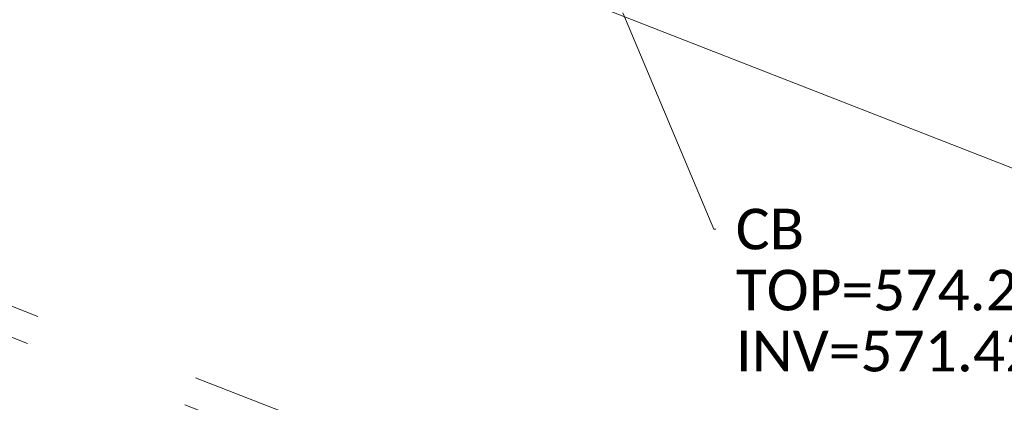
# Model space of a CAD drawing. Extents: x 413123 to 1465301, y 377724 to 504150.
# Tile 201 of 256: x 1464137 to 1464205, y 432871 to 432898. Entities that reach past the tile are written whole.
import ezdxf

# ---------------------------------------------------------------- set-up
doc = ezdxf.new("R2010")
doc.units = 0
doc.header["$MEASUREMENT"] = 0
for name, pattern in [('DGN Style 1', [8.732639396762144, 0.01453018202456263, -8.71810921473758]), ('DGN Style 5', [10.171127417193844, 4.35905460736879, -5.812072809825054]), ('gasex', [0])]:
    doc.linetypes.add(name, pattern=pattern)
for name, color, linetype, lineweight in [('DR_X_Storm_Sewer', 151, 'DGN Style 5', 0), ('DR_X_Text', 7, 'Continuous', 0), ('UT_X_Gas', 40, 'gasex', 0)]:
    doc.layers.add(name, color=color, linetype=linetype, lineweight=lineweight)
doc.layers.add('SV_Observation (Construction)', color=97, linetype='DGN Style 1', lineweight=0, transparency=0.9)
doc.styles.add('X_Straight-Normal LS 0.50', font='calibril.ttf', dxfattribs={"height": 0.13999972})
doc.styles.add('X_Straight-Normal LS 0.50_0', font='calibril.ttf')
doc.dimstyles.new('X_Dec-0  Masked  Straight', dxfattribs={"dimtxt": 0.13999972, "dimasz": 0.13999972, "dimexe": 0.06999986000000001, "dimexo": 0.06999986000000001, "dimgap": 0.06999986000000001, "dimtad": 1, "dimdec": 0, "dimzin": 3, "dimdsep": 46, "dimtxsty": 'X_Straight-Normal LS 0.50_0', "dimcen": 0, "dimclrd": 7, "dimclre": 7, "dimaunit": 1, "dimadec": 4, "dimazin": 2, "dimtfac": 1, "dimtdec": 0, "dimtofl": 0, "dimtmove": 1, "dimatfit": 1, "dimfxl": 1, "dimtolj": 1, "dimtzin": 3, "dimlwd": 0, "dimlwe": 0, "dimarcsym": 0})

msp = doc.modelspace()

# ---------------------------------------------------------------- linework, layer by layer
at = {"layer": 'DR_X_Storm_Sewer', "ltscale": 2}
for p, q in [((1463883.64835262, 432976.7328878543, 574.738207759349), (1464250.204318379, 432833.6479779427, 574.738207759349)), ((1463882.921097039, 432974.8697992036, 574.738207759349), (1464249.477062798, 432831.784889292, 574.738207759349))]:
    msp.add_line(p, q, dxfattribs=at)
at = {"layer": 'SV_Observation (Construction)', "transparency": 33554434}
msp.add_line((1464133.559211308, 432873.2329918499, 574.2732037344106), (1464226.054889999, 432826.0783899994, 574.5), dxfattribs=at)
at = {"layer": 'UT_X_Gas'}
msp.add_line((1462243.224665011, 433654.81415237), (1464219.175898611, 432882.1034091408, 589.4131942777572), dxfattribs=at)

# ---------------------------------------------------------------- texts
at = {"layer": 'DR_X_Text', "insert": (1464186.095844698, 432884.8080522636), "char_height": 2.7999944, "attachment_point": 1, "line_spacing_factor": 0.8999999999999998, "style": 'X_Straight-Normal LS 0.50'}
msp.add_mtext('CB\\PTOP=574.22\\PINV=571.42', dxfattribs=at)

# ---------------------------------------------------------------- leaders
at = {"layer": 'DR_X_Text', "color": 7, "linetype": 'Continuous', "lineweight": 0, "annotation_type": 0, "has_hookline": 1, "hookline_direction": 0, "text_width": 21.39411107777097}
msp.add_leader([(1464178.334618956, 432898.2915161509), (1464184.592655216, 432883.4014823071), (1464184.732654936, 432883.4014823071)], dimstyle='X_Dec-0  Masked  Straight', override={"dimscale": 0, "dimtxt": 0.13999972, "dimasz": 0.13999972, "dimtad": 0}, dxfattribs=at)

doc.saveas('drawing.dxf')
